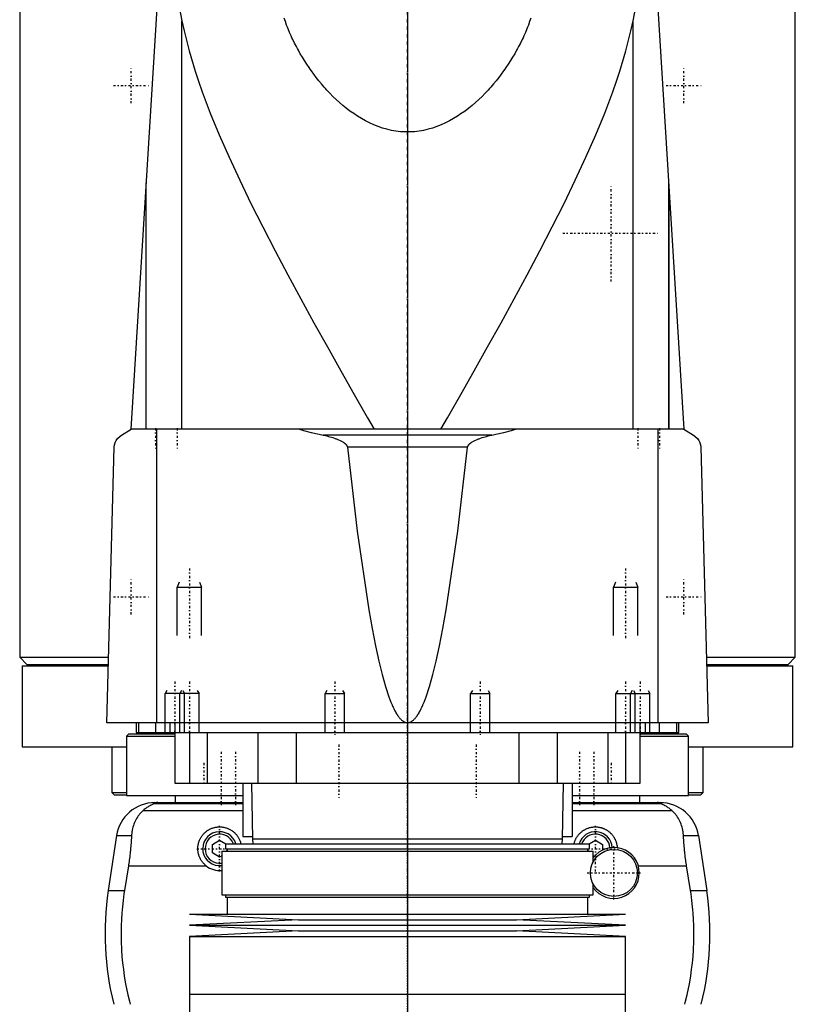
# Model space of a CAD drawing. Extents: x -90 to 90, y -147 to 655.
# Tile 2 of 4: x -80 to 80, y -42 to 162. Entities that reach past the tile are written whole.
import ezdxf

# ---------------------------------------------------------------- set-up
doc = ezdxf.new("R2010")
doc.units = 0
doc.linetypes.add('CENTER', pattern=[1.5, 0.45, -0.5, 0.05, -0.5])
for name, color, linetype in [('AM_0', 7, 'CONTINUOUS'), ('AM_10', 7, 'CONTINUOUS'), ('AM_7', 7, 'CENTER')]:
    doc.layers.add(name, color=color, linetype=linetype)

msp = doc.modelspace()

# ---------------------------------------------------------------- linework, layer by layer
at = {"layer": 'AM_0', "color": 7, "linetype": 'CONTINUOUS'}
for p, q in [((-80, 291.5), (-80, 30)), ((80, 30), (80, 291.5)), ((-57, 77.05), (-47, 240)), ((47, 240), (57, 77.05)), ((-46.53, 77.05), (-46.53, 161.33)), ((46.53, 77.05), (46.53, 161.33)), ((-53.88, 77.05), (-53.88, 127.93)), ((53.88, 77.05), (53.88, 127.93)), ((-54, 125.94), (-54, 77.05)), ((54, 77.05), (54, 125.94)), ((-59, 75.85), (-57, 77.05)), ((57, 77.05), (-57, 77.05)), ((-51.74, 16.5), (-51.74, 77.05)), ((17.41, 75.85), (-17.41, 75.85)), ((51.74, 16.5), (51.74, 77.05)), ((57, 77.05), (59, 75.85)), ((-62, 16.5), (-60.5, 73.35)), ((12.4, 73.35), (-12.4, 73.35)), ((60.5, 73.35), (62, 16.5)), ((-80, 30), (-78.5, 28.5)), ((-80, 30), (-61.61, 30)), ((-78.5, 28.5), (-61.65, 28.5)), ((-75, 28.5), (-75, 28.2)), ((61.61, 30), (80, 30)), ((61.65, 28.5), (78.5, 28.5)), ((75, 28.2), (75, 28.5)), ((78.5, 28.5), (80, 30)), ((-79.5, 28.2), (-79.5, 11.5)), ((-79.5, 28.2), (-61.66, 28.2)), ((61.66, 28.2), (79.5, 28.2)), ((79.5, 11.5), (79.5, 28.2)), ((62, 16.5), (-62, 16.5)), ((-56, 16.5), (-56, 14.5)), ((-55.47, 16.5), (-55.47, 14.5)), ((-52, 16.5), (-52, 14.5)), ((-49, 16.5), (-49, 14.5)), ((-48, 16.5), (-48, 4)), ((48, 4), (48, 16.5)), ((49, 16.5), (49, 14.5)), ((52, 14.5), (52, 16.5)), ((55.47, 16.5), (55.47, 14.5)), ((56, 14.5), (56, 16.5)), ((-56, 14.5), (56, 14.5)), ((-45, 14.5), (-45, 4)), ((-41.36, 14.5), (-41.36, 4)), ((-30.85, 14.5), (-30.85, 4)), ((-23, 14.5), (-23, 4)), ((-13, 14.5), (-13, 14.5)), ((0, 14.5), (0, 4)), ((13, 14.5), (13, 14.5)), ((23, 14.5), (23, 4)), ((30.85, 14.5), (30.85, 4)), ((41.36, 14.5), (41.36, 4)), ((45, 14.5), (45, 4)), ((-57.5, 14.2), (-58, 13.7)), ((-58, 13.7), (-58, 1.5)), ((-58, 13.7), (-48.01, 13.7)), ((-57.5, 14.2), (-48.01, 14.2)), ((48.01, 14.2), (57.5, 14.2)), ((48.01, 13.7), (58, 13.7)), ((58, 13.7), (57.5, 14.2)), ((58, 1.5), (58, 13.7)), ((-79.5, 11.5), (-58.06, 11.5)), ((-61, 11.5), (-61, 2.08)), ((58.06, 11.5), (79.5, 11.5)), ((61, 2.08), (61, 11.5)), ((-61, 2.08), (-60.5, 1.58)), ((-61, 2.08), (-58.04, 2.08)), ((-48, 4), (48, 4)), ((-34, 4), (-34, -7)), ((-32.18, 4), (-32, -7.5)), ((32, -7.5), (32.18, 4)), ((34, 4), (34, -7)), ((58.04, 2.08), (61, 2.08)), ((60.5, 1.58), (61, 2.08)), ((-60.5, 1.58), (-58.02, 1.58)), ((-58, 1.5), (-34.04, 1.5)), ((-52.11, 0), (-34, 0)), ((-47.93, 1.5), (-47.93, 0)), ((34, 0), (52.11, 0)), ((34.04, 1.5), (58, 1.5)), ((47.93, 0), (47.93, 1.5)), ((58.02, 1.58), (60.5, 1.58)), ((-34, -1.69), (-54.6, -1.69)), ((-34, -0.25), (-52.38, -0.25)), ((52.38, -0.25), (34, -0.25)), ((54.6, -1.69), (34, -1.69)), ((-60.02, -6.81), (-61.72, -18.16)), ((-60.02, -6.81), (-56.93, -6.81)), ((-40.25, -8.63), (-38.75, -7.77)), ((-38.75, -7.77), (-37.48, -8.5)), ((-34, -7), (-32.01, -7)), ((-32, -7.5), (-31.9, -8.5)), ((-32, -7.5), (32, -7.5)), ((31.9, -8.5), (32, -7.5)), ((32.01, -7), (34, -7)), ((37.48, -8.5), (38.75, -7.77)), ((38.75, -7.77), (40.25, -8.63)), ((56.93, -6.81), (60.02, -6.81)), ((60.02, -6.81), (61.72, -18.16)), ((-40.25, -10.37), (-40.25, -8.63)), ((-38.33, -10), (-38.33, -19)), ((-38.33, -10), (38.33, -10)), ((-37.53, -8.5), (-37.53, -9.5)), ((-37.53, -8.5), (37.53, -8.5)), ((-37.53, -9.5), (37.53, -9.5)), ((-37.25, -9.5), (-37.25, -10)), ((-37.17, -9.5), (-37.17, -10)), ((37.17, -10), (37.17, -9.5)), ((37.25, -10), (37.25, -9.5)), ((37.53, -9.5), (37.53, -8.5)), ((38.33, -12.16), (38.33, -10)), ((40.25, -8.63), (40.25, -9.79)), ((-38.75, -11.23), (-40.25, -10.37)), ((-38.33, -10.99), (-38.75, -11.23)), ((38.56, -11.12), (38.33, -10.99)), ((-57.58, -13.03), (-58.39, -18.16)), ((-57.58, -13.03), (-41.54, -13.03)), ((47.62, -13.03), (57.58, -13.03)), ((58.39, -18.16), (57.58, -13.03)), ((-61.72, -18.16), (-58.39, -18.16)), ((38.33, -19), (38.33, -16.84)), ((58.39, -18.16), (61.72, -18.16)), ((-38.33, -19), (38.33, -19)), ((-37.53, -19), (-37.53, -19.5)), ((-37.53, -19.5), (37.53, -19.5)), ((-37.17, -19.5), (-37.17, -23)), ((37.17, -23), (37.17, -19.5)), ((37.53, -19.5), (37.53, -19)), ((-45, -23), (-22.5, -24.15)), ((-45, -23), (45, -23)), ((-22.5, -24.15), (-45, -25.3)), ((-22.5, -24.15), (22.5, -24.15)), ((22.5, -24.15), (45, -23)), ((45, -25.3), (22.5, -24.15)), ((-45, -25.3), (-22.5, -26.45)), ((-45, -25.3), (45, -25.3)), ((22.5, -26.45), (45, -25.3)), ((-22.5, -26.45), (-45, -27.6)), ((-45, -27.6), (-45, -39.5)), ((-45, -27.6), (45, -27.6)), ((-22.5, -26.45), (22.5, -26.45)), ((45, -27.6), (22.5, -26.45)), ((45, -39.5), (45, -27.6)), ((-45, -39.5), (45, -39.5)), ((-45, -39.5), (-45, -52.9)), ((-45, -39.5), (0, -39.5)), ((45, -52.9), (45, -39.5))]:
    msp.add_line(p, q, dxfattribs=at)
for points in [[(-50.73, 179.26, 0), (-49.98, 176.55, 0), (-48.54, 170.79, 0), (-47.18, 164.59, 0), (-46.53, 161.33, 0)], [(46.53, 161.33, 0), (47.18, 164.59, 0), (48.54, 170.79, 0), (49.98, 176.55, 0), (50.73, 179.26, 0)], [(-46.53, 161.33, 0), (-46.1, 159.28, 0), (-45.06, 155.13, 0), (-43.81, 150.97, 0), (-43.1, 148.86, 0), (-42.35, 146.7, 0), (-40.68, 142.31, 0), (-38.82, 137.79, 0), (-36.8, 133.17, 0), (-34.62, 128.45, 0), (-32.3, 123.66, 0), (-31.1, 121.24, 0), (-29.87, 118.8, 0), (-27.33, 113.89, 0), (-24.71, 108.95, 0), (-22.03, 103.98, 0), (-19.29, 99.01, 0), (-16.52, 94.06, 0), (-15.13, 91.59, 0), (-13.74, 89.13, 0), (-10.97, 84.25, 0), (-8.23, 79.43, 0), (-6.87, 77.05, 0)], [(25.46, 161.9, 0), (25.2, 161.17, 0), (24.93, 160.43, 0), (24.78, 160.06, 0), (24.64, 159.69, 0), (24.33, 158.96, 0), (24, 158.22, 0), (23.83, 157.85, 0), (23.66, 157.48, 0), (23.29, 156.75, 0), (22.92, 156.01, 0), (22.72, 155.65, 0), (22.52, 155.28, 0), (22.11, 154.56, 0), (21.68, 153.83, 0), (21.24, 153.12, 0), (20.78, 152.41, 0), (20.31, 151.7, 0), (20.07, 151.35, 0), (19.82, 151.01, 0), (19.32, 150.32, 0), (18.81, 149.64, 0), (18.28, 148.97, 0), (17.74, 148.32, 0), (17.19, 147.67, 0), (16.9, 147.35, 0), (16.61, 147.03, 0), (16.01, 146.39, 0), (15.38, 145.75, 0), (14.72, 145.12, 0), (14.05, 144.5, 0), (13.34, 143.89, 0), (12.98, 143.59, 0), (12.62, 143.3, 0), (11.87, 142.72, 0), (11.1, 142.18, 0), (10.31, 141.65, 0), (9.5, 141.16, 0), (8.67, 140.69, 0), (8.25, 140.47, 0), (7.82, 140.26, 0), (6.96, 139.87, 0), (6.07, 139.52, 0), (5.18, 139.21, 0), (4.26, 138.95, 0), (3.33, 138.73, 0), (2.87, 138.65, 0), (2.39, 138.57, 0), (1.44, 138.46, 0), (0.48, 138.4, 0), (0, 138.4, 0), (-0.48, 138.4, 0), (-1.44, 138.46, 0), (-2.39, 138.57, 0), (-2.87, 138.65, 0), (-3.33, 138.73, 0), (-4.26, 138.95, 0), (-5.18, 139.21, 0), (-6.07, 139.52, 0), (-6.96, 139.87, 0), (-7.82, 140.26, 0), (-8.25, 140.47, 0), (-8.67, 140.69, 0), (-9.5, 141.16, 0), (-10.31, 141.65, 0), (-11.1, 142.18, 0), (-11.87, 142.72, 0), (-12.62, 143.3, 0), (-12.98, 143.59, 0), (-13.34, 143.89, 0), (-14.05, 144.5, 0), (-14.72, 145.12, 0), (-15.38, 145.75, 0), (-16.01, 146.39, 0), (-16.61, 147.03, 0), (-16.9, 147.35, 0), (-17.19, 147.67, 0), (-17.74, 148.32, 0), (-18.28, 148.97, 0), (-18.81, 149.64, 0), (-19.32, 150.32, 0), (-19.82, 151.01, 0), (-20.07, 151.35, 0), (-20.31, 151.7, 0), (-20.78, 152.41, 0), (-21.24, 153.12, 0), (-21.68, 153.83, 0), (-22.11, 154.56, 0), (-22.52, 155.28, 0), (-22.72, 155.65, 0), (-22.92, 156.01, 0), (-23.29, 156.75, 0), (-23.66, 157.48, 0), (-23.83, 157.85, 0), (-24, 158.22, 0), (-24.33, 158.96, 0), (-24.64, 159.69, 0), (-24.78, 160.06, 0), (-24.93, 160.43, 0), (-25.2, 161.17, 0), (-25.46, 161.9, 0)], [(6.87, 77.05, 0), (8.23, 79.43, 0), (10.97, 84.25, 0), (13.74, 89.13, 0), (15.13, 91.59, 0), (16.52, 94.06, 0), (19.29, 99.01, 0), (22.03, 103.98, 0), (24.71, 108.95, 0), (27.33, 113.89, 0), (29.87, 118.8, 0), (31.1, 121.24, 0), (32.3, 123.66, 0), (34.62, 128.45, 0), (36.8, 133.17, 0), (38.82, 137.79, 0), (40.68, 142.31, 0), (42.35, 146.7, 0), (43.1, 148.86, 0), (43.81, 150.97, 0), (45.06, 155.13, 0), (46.1, 159.28, 0), (46.53, 161.33, 0)], [(-60.5, 73.35, 0), (-60.5, 73.35, 0), (-60.5, 73.36, 0), (-60.5, 73.37, 0), (-60.5, 73.37, 0), (-60.5, 73.37, 0), (-60.5, 73.38, 0), (-60.5, 73.38, 0), (-60.5, 73.39, 0), (-60.5, 73.39, 0), (-60.5, 73.4, 0), (-60.5, 73.4, 0), (-60.5, 73.4, 0), (-60.5, 73.41, 0), (-60.5, 73.41, 0), (-60.5, 73.43, 0), (-60.5, 73.44, 0), (-60.49, 73.45, 0), (-60.49, 73.48, 0), (-60.49, 73.5, 0), (-60.49, 73.52, 0), (-60.49, 73.54, 0), (-60.49, 73.56, 0), (-60.49, 73.57, 0), (-60.48, 73.57, 0), (-60.48, 73.59, 0), (-60.48, 73.61, 0), (-60.47, 73.65, 0), (-60.47, 73.69, 0), (-60.46, 73.73, 0), (-60.45, 73.79, 0), (-60.44, 73.85, 0), (-60.4, 74.02, 0), (-60.33, 74.26, 0), (-60.29, 74.36, 0), (-60.25, 74.45, 0), (-60.18, 74.6, 0), (-60.11, 74.74, 0), (-59.83, 75.14, 0), (-59.29, 75.66, 0), (-59, 75.85, 0)], [(-22.25, 77.05, 0), (-21.46, 76.83, 0), (-19.85, 76.41, 0), (-18.23, 76.03, 0), (-17.41, 75.85, 0)], [(-17.41, 75.85, 0), (-17.25, 75.82, 0), (-16.93, 75.75, 0), (-16.61, 75.67, 0), (-16.46, 75.63, 0), (-16.3, 75.59, 0), (-15.99, 75.51, 0), (-15.68, 75.41, 0), (-15.38, 75.32, 0), (-15.08, 75.22, 0), (-14.78, 75.11, 0), (-14.64, 75.06, 0), (-14.49, 75, 0), (-14.21, 74.88, 0), (-13.92, 74.75, 0), (-13.62, 74.59, 0), (-13.33, 74.43, 0), (-13.17, 74.32, 0), (-13.13, 74.29, 0), (-13.08, 74.26, 0), (-13.06, 74.24, 0), (-13.04, 74.22, 0), (-12.99, 74.19, 0), (-12.95, 74.16, 0), (-12.93, 74.14, 0), (-12.91, 74.12, 0), (-12.87, 74.09, 0), (-12.83, 74.05, 0), (-12.81, 74.04, 0), (-12.79, 74.02, 0), (-12.75, 73.98, 0), (-12.72, 73.94, 0), (-12.68, 73.9, 0), (-12.65, 73.86, 0), (-12.61, 73.82, 0), (-12.6, 73.8, 0), (-12.58, 73.78, 0), (-12.55, 73.73, 0), (-12.52, 73.68, 0), (-12.49, 73.63, 0), (-12.47, 73.58, 0), (-12.45, 73.53, 0), (-12.44, 73.51, 0), (-12.43, 73.48, 0), (-12.41, 73.43, 0), (-12.41, 73.4, 0), (-12.41, 73.39, 0), (-12.4, 73.38, 0), (-12.4, 73.38, 0), (-12.4, 73.37, 0), (-12.4, 73.36, 0), (-12.4, 73.35, 0), (-12.4, 73.35, 0)], [(12.4, 73.35, 0), (12.4, 73.35, 0), (12.4, 73.36, 0), (12.4, 73.37, 0), (12.4, 73.38, 0), (12.4, 73.38, 0), (12.41, 73.39, 0), (12.41, 73.4, 0), (12.41, 73.43, 0), (12.43, 73.48, 0), (12.44, 73.51, 0), (12.45, 73.53, 0), (12.47, 73.58, 0), (12.49, 73.63, 0), (12.52, 73.68, 0), (12.55, 73.73, 0), (12.58, 73.78, 0), (12.6, 73.8, 0), (12.61, 73.82, 0), (12.65, 73.86, 0), (12.68, 73.9, 0), (12.72, 73.94, 0), (12.75, 73.98, 0), (12.79, 74.02, 0), (12.81, 74.04, 0), (12.83, 74.05, 0), (12.87, 74.09, 0), (12.91, 74.12, 0), (12.93, 74.14, 0), (12.95, 74.16, 0), (12.99, 74.19, 0), (13.04, 74.22, 0), (13.06, 74.24, 0), (13.08, 74.26, 0), (13.13, 74.29, 0), (13.17, 74.32, 0), (13.33, 74.43, 0), (13.62, 74.59, 0), (13.92, 74.75, 0), (14.21, 74.88, 0), (14.49, 75, 0), (14.64, 75.06, 0), (14.78, 75.11, 0), (15.08, 75.22, 0), (15.38, 75.32, 0), (15.68, 75.41, 0), (15.99, 75.51, 0), (16.3, 75.59, 0), (16.46, 75.63, 0), (16.61, 75.67, 0), (16.93, 75.75, 0), (17.25, 75.82, 0), (17.41, 75.85, 0)], [(17.41, 75.85, 0), (18.23, 76.03, 0), (19.85, 76.41, 0), (21.46, 76.83, 0), (22.25, 77.05, 0)], [(59, 75.85, 0), (59.29, 75.66, 0), (59.83, 75.14, 0), (60.11, 74.74, 0), (60.18, 74.6, 0), (60.25, 74.45, 0), (60.29, 74.36, 0), (60.33, 74.26, 0), (60.4, 74.02, 0), (60.44, 73.85, 0), (60.45, 73.79, 0), (60.46, 73.73, 0), (60.47, 73.69, 0), (60.47, 73.65, 0), (60.48, 73.61, 0), (60.48, 73.59, 0), (60.48, 73.57, 0), (60.49, 73.57, 0), (60.49, 73.56, 0), (60.49, 73.54, 0), (60.49, 73.52, 0), (60.49, 73.5, 0), (60.49, 73.48, 0), (60.49, 73.45, 0), (60.5, 73.44, 0), (60.5, 73.43, 0), (60.5, 73.41, 0), (60.5, 73.41, 0), (60.5, 73.4, 0), (60.5, 73.4, 0), (60.5, 73.4, 0), (60.5, 73.39, 0), (60.5, 73.39, 0), (60.5, 73.38, 0), (60.5, 73.38, 0), (60.5, 73.37, 0), (60.5, 73.37, 0), (60.5, 73.37, 0), (60.5, 73.36, 0), (60.5, 73.35, 0), (60.5, 73.35, 0)], [(-12.4, 73.35, 0), (-10.36, 56.04, 0), (-7.97, 39.77, 0), (-7.28, 35.91, 0), (-6.59, 32.39, 0), (-6.24, 30.76, 0), (-5.9, 29.22, 0), (-5.21, 26.41, 0), (-4.52, 23.94, 0), (-3.82, 21.83, 0), (-3.42, 20.76, 0), (-3.3, 20.48, 0), (-3.19, 20.2, 0), (-3.13, 20.07, 0), (-3.07, 19.94, 0), (-2.95, 19.68, 0), (-2.84, 19.44, 0), (-2.72, 19.2, 0), (-2.61, 18.98, 0), (-2.49, 18.76, 0), (-2.43, 18.66, 0), (-2.38, 18.56, 0), (-2.26, 18.36, 0), (-2.14, 18.18, 0), (-2.09, 18.09, 0), (-2.03, 18, 0), (-1.91, 17.83, 0), (-1.8, 17.68, 0), (-1.74, 17.6, 0), (-1.68, 17.53, 0), (-1.56, 17.39, 0), (-1.45, 17.27, 0), (-1.33, 17.15, 0), (-1.22, 17.04, 0), (-1.1, 16.94, 0), (-1.04, 16.9, 0), (-0.99, 16.85, 0), (-0.87, 16.78, 0), (-0.75, 16.71, 0), (-0.64, 16.65, 0), (-0.57, 16.62, 0), (-0.55, 16.61, 0), (-0.53, 16.6, 0), (-0.52, 16.6, 0), (-0.51, 16.6, 0), (-0.49, 16.59, 0), (-0.47, 16.58, 0), (-0.45, 16.58, 0), (-0.43, 16.57, 0), (-0.42, 16.56, 0), (-0.41, 16.56, 0), (-0.4, 16.56, 0), (-0.38, 16.55, 0), (-0.36, 16.55, 0), (-0.35, 16.54, 0), (-0.34, 16.54, 0), (-0.32, 16.54, 0), (-0.3, 16.53, 0), (-0.29, 16.53, 0), (-0.28, 16.53, 0), (-0.26, 16.52, 0), (-0.24, 16.52, 0), (-0.22, 16.52, 0), (-0.2, 16.51, 0), (-0.18, 16.51, 0), (-0.17, 16.51, 0), (-0.16, 16.51, 0), (-0.14, 16.51, 0), (-0.13, 16.51, 0), (-0.11, 16.5, 0), (-0.09, 16.5, 0), (-0.07, 16.5, 0), (-0.06, 16.5, 0), (-0.05, 16.5, 0), (-0.03, 16.5, 0), (-0.01, 16.5, 0), (0, 16.5, 0)], [(0, 16.5, 0), (0.01, 16.5, 0), (0.03, 16.5, 0), (0.05, 16.5, 0), (0.06, 16.5, 0), (0.07, 16.5, 0), (0.09, 16.5, 0), (0.11, 16.5, 0), (0.13, 16.51, 0), (0.14, 16.51, 0), (0.16, 16.51, 0), (0.17, 16.51, 0), (0.18, 16.51, 0), (0.2, 16.51, 0), (0.22, 16.52, 0), (0.24, 16.52, 0), (0.26, 16.52, 0), (0.28, 16.53, 0), (0.29, 16.53, 0), (0.3, 16.53, 0), (0.32, 16.54, 0), (0.34, 16.54, 0), (0.35, 16.54, 0), (0.36, 16.55, 0), (0.38, 16.55, 0), (0.4, 16.56, 0), (0.41, 16.56, 0), (0.42, 16.56, 0), (0.43, 16.57, 0), (0.45, 16.58, 0), (0.47, 16.58, 0), (0.49, 16.59, 0), (0.51, 16.6, 0), (0.52, 16.6, 0), (0.53, 16.6, 0), (0.55, 16.61, 0), (0.57, 16.62, 0), (0.59, 16.63, 0), (0.61, 16.63, 0), (0.63, 16.64, 0), (0.64, 16.65, 0), (0.65, 16.65, 0), (0.67, 16.66, 0), (0.69, 16.67, 0), (0.75, 16.71, 0), (0.87, 16.78, 0), (0.99, 16.85, 0), (1.04, 16.9, 0), (1.1, 16.94, 0), (1.22, 17.04, 0), (1.33, 17.15, 0), (1.45, 17.27, 0), (1.56, 17.39, 0), (1.68, 17.53, 0), (1.74, 17.6, 0), (1.8, 17.68, 0), (1.91, 17.83, 0), (2.03, 18, 0), (2.09, 18.09, 0), (2.14, 18.18, 0), (2.26, 18.36, 0), (2.38, 18.56, 0), (2.43, 18.66, 0), (2.49, 18.76, 0), (2.61, 18.98, 0), (2.72, 19.2, 0), (2.84, 19.44, 0), (2.95, 19.68, 0), (3.07, 19.94, 0), (3.13, 20.07, 0), (3.19, 20.2, 0), (3.3, 20.48, 0), (3.42, 20.76, 0), (3.82, 21.83, 0), (4.52, 23.94, 0), (5.21, 26.41, 0), (5.9, 29.22, 0), (6.24, 30.76, 0), (6.59, 32.39, 0), (7.28, 35.91, 0), (7.97, 39.77, 0), (10.36, 56.04, 0), (12.4, 73.35, 0)], [(-51.49, 0, 0), (-51.5, 0, 0), (-51.51, 0, 0), (-51.52, 0, 0), (-51.52, 0, 0), (-51.53, 0, 0), (-51.53, 0, 0), (-51.54, 0, 0), (-51.55, 0, 0), (-51.56, 0, 0), (-51.57, 0, 0), (-51.57, 0, 0), (-51.58, 0, 0), (-51.59, 0, 0), (-51.6, 0, 0), (-51.6, 0, 0), (-51.61, 0, 0), (-51.62, 0, 0), (-51.63, 0, 0), (-51.63, 0, 0), (-51.64, 0, 0), (-51.65, 0, 0), (-51.65, 0, 0), (-51.66, 0, 0), (-51.67, 0, 0), (-51.67, 0, 0), (-51.68, 0, 0), (-51.68, 0, 0), (-51.69, 0, 0), (-51.7, 0, 0), (-51.7, 0, 0), (-51.71, 0, 0), (-51.72, 0, 0), (-51.72, 0, 0), (-51.73, 0, 0), (-51.73, 0, 0), (-51.74, 0, 0), (-51.75, 0, 0), (-51.76, 0, 0), (-51.76, -0.01, 0), (-51.77, -0.01, 0), (-51.77, -0.01, 0), (-51.78, -0.01, 0), (-51.78, -0.01, 0), (-51.79, -0.01, 0), (-51.8, -0.01, 0), (-51.8, -0.01, 0), (-51.81, -0.01, 0), (-51.81, -0.01, 0), (-51.82, -0.01, 0), (-51.82, -0.01, 0), (-51.84, -0.01, 0), (-51.87, -0.01, 0), (-51.89, -0.01, 0), (-51.91, -0.01, 0), (-51.93, -0.01, 0), (-51.96, -0.02, 0), (-51.99, -0.02, 0), (-52.01, -0.02, 0), (-52.04, -0.02, 0), (-52.05, -0.03, 0), (-52.06, -0.03, 0), (-52.08, -0.03, 0), (-52.1, -0.03, 0), (-52.1, -0.03, 0), (-52.11, -0.03, 0), (-52.13, -0.04, 0), (-52.15, -0.04, 0), (-52.15, -0.04, 0), (-52.16, -0.04, 0), (-52.17, -0.04, 0), (-52.19, -0.04, 0), (-52.23, -0.05, 0), (-52.3, -0.07, 0), (-52.35, -0.08, 0), (-52.39, -0.1, 0), (-52.41, -0.11, 0), (-52.42, -0.12, 0), (-52.43, -0.13, 0), (-52.45, -0.14, 0), (-52.45, -0.16, 0), (-52.45, -0.17, 0), (-52.45, -0.19, 0), (-52.44, -0.2, 0), (-52.44, -0.21, 0), (-52.43, -0.22, 0), (-52.41, -0.23, 0), (-52.39, -0.25, 0), (-52.38, -0.25, 0)], [(52.38, -0.25, 0), (52.39, -0.25, 0), (52.41, -0.23, 0), (52.43, -0.22, 0), (52.44, -0.21, 0), (52.44, -0.2, 0), (52.45, -0.19, 0), (52.45, -0.17, 0), (52.45, -0.16, 0), (52.45, -0.14, 0), (52.43, -0.13, 0), (52.42, -0.12, 0), (52.41, -0.11, 0), (52.39, -0.1, 0), (52.35, -0.08, 0), (52.3, -0.07, 0), (52.23, -0.05, 0), (52.19, -0.04, 0), (52.17, -0.04, 0), (52.16, -0.04, 0), (52.15, -0.04, 0), (52.15, -0.04, 0), (52.13, -0.04, 0), (52.11, -0.03, 0), (52.1, -0.03, 0), (52.1, -0.03, 0), (52.08, -0.03, 0), (52.06, -0.03, 0), (52.05, -0.03, 0), (52.04, -0.02, 0), (52.01, -0.02, 0), (51.99, -0.02, 0), (51.96, -0.02, 0), (51.93, -0.01, 0), (51.91, -0.01, 0), (51.89, -0.01, 0), (51.87, -0.01, 0), (51.84, -0.01, 0), (51.82, -0.01, 0), (51.82, -0.01, 0), (51.81, -0.01, 0), (51.81, -0.01, 0), (51.8, -0.01, 0), (51.8, -0.01, 0), (51.79, -0.01, 0), (51.78, -0.01, 0), (51.78, -0.01, 0), (51.77, -0.01, 0), (51.77, -0.01, 0), (51.76, -0.01, 0), (51.76, 0, 0), (51.75, 0, 0), (51.74, 0, 0), (51.73, 0, 0), (51.73, 0, 0), (51.72, 0, 0), (51.72, 0, 0), (51.71, 0, 0), (51.7, 0, 0), (51.7, 0, 0), (51.69, 0, 0), (51.68, 0, 0), (51.68, 0, 0), (51.67, 0, 0), (51.67, 0, 0), (51.66, 0, 0), (51.65, 0, 0), (51.65, 0, 0), (51.64, 0, 0), (51.63, 0, 0), (51.63, 0, 0), (51.62, 0, 0), (51.61, 0, 0), (51.6, 0, 0), (51.6, 0, 0), (51.59, 0, 0), (51.58, 0, 0), (51.57, 0, 0), (51.57, 0, 0), (51.56, 0, 0), (51.55, 0, 0), (51.54, 0, 0), (51.53, 0, 0), (51.53, 0, 0), (51.52, 0, 0), (51.52, 0, 0), (51.51, 0, 0), (51.5, 0, 0), (51.49, 0, 0)], [(-54.6, -1.69, 0), (-54.72, -1.8, 0), (-54.94, -2.02, 0), (-55.16, -2.25, 0), (-55.26, -2.37, 0), (-55.36, -2.49, 0), (-55.55, -2.74, 0), (-55.73, -3, 0), (-55.9, -3.27, 0), (-56.06, -3.55, 0), (-56.2, -3.83, 0), (-56.27, -3.98, 0), (-56.33, -4.12, 0), (-56.45, -4.42, 0), (-56.55, -4.72, 0), (-56.65, -5.03, 0), (-56.73, -5.34, 0), (-56.8, -5.66, 0), (-56.82, -5.83, 0), (-56.85, -5.99, 0), (-56.89, -6.32, 0), (-56.92, -6.65, 0), (-56.93, -6.81, 0)], [(-52.38, -0.25, 0), (-52.38, -0.25, 0), (-52.38, -0.26, 0), (-52.38, -0.26, 0), (-52.38, -0.26, 0), (-52.38, -0.26, 0), (-52.38, -0.26, 0), (-52.38, -0.27, 0), (-52.38, -0.27, 0), (-52.38, -0.27, 0), (-52.39, -0.27, 0), (-52.39, -0.28, 0), (-52.39, -0.28, 0), (-52.4, -0.28, 0), (-52.41, -0.28, 0), (-52.41, -0.29, 0), (-52.42, -0.29, 0), (-52.43, -0.3, 0), (-52.43, -0.3, 0), (-52.44, -0.3, 0), (-52.45, -0.31, 0), (-52.46, -0.31, 0), (-52.46, -0.31, 0), (-52.47, -0.32, 0), (-52.48, -0.32, 0), (-52.49, -0.33, 0), (-52.5, -0.33, 0), (-52.5, -0.33, 0), (-52.51, -0.34, 0), (-52.53, -0.34, 0), (-52.54, -0.35, 0), (-52.55, -0.35, 0), (-52.57, -0.36, 0), (-52.57, -0.36, 0), (-52.58, -0.37, 0), (-52.6, -0.37, 0), (-52.61, -0.38, 0), (-52.66, -0.4, 0), (-52.76, -0.45, 0), (-52.88, -0.51, 0), (-53, -0.57, 0), (-53.06, -0.6, 0), (-53.13, -0.64, 0), (-53.27, -0.72, 0), (-53.43, -0.81, 0), (-53.59, -0.91, 0), (-53.76, -1.02, 0), (-53.94, -1.15, 0), (-54.03, -1.21, 0), (-54.12, -1.29, 0), (-54.31, -1.44, 0), (-54.5, -1.6, 0), (-54.6, -1.69, 0)], [(54.6, -1.69, 0), (54.51, -1.61, 0), (54.32, -1.45, 0), (54.14, -1.31, 0), (54.06, -1.24, 0), (53.97, -1.17, 0), (53.8, -1.05, 0), (53.63, -0.94, 0), (53.48, -0.84, 0), (53.33, -0.75, 0), (53.18, -0.67, 0), (53.12, -0.63, 0), (53.05, -0.59, 0), (52.93, -0.53, 0), (52.81, -0.48, 0), (52.7, -0.42, 0), (52.64, -0.4, 0), (52.63, -0.39, 0), (52.61, -0.38, 0), (52.6, -0.38, 0), (52.6, -0.37, 0), (52.58, -0.37, 0), (52.57, -0.36, 0), (52.55, -0.35, 0), (52.54, -0.35, 0), (52.52, -0.34, 0), (52.52, -0.34, 0), (52.51, -0.33, 0), (52.5, -0.33, 0), (52.48, -0.32, 0), (52.48, -0.32, 0), (52.47, -0.32, 0), (52.46, -0.31, 0), (52.45, -0.31, 0), (52.44, -0.3, 0), (52.44, -0.3, 0), (52.43, -0.3, 0), (52.42, -0.29, 0), (52.41, -0.29, 0), (52.4, -0.28, 0), (52.4, -0.28, 0), (52.39, -0.28, 0), (52.39, -0.28, 0), (52.39, -0.27, 0), (52.38, -0.27, 0), (52.38, -0.27, 0), (52.38, -0.26, 0), (52.38, -0.26, 0), (52.38, -0.26, 0), (52.38, -0.26, 0), (52.38, -0.26, 0), (52.38, -0.25, 0), (52.38, -0.25, 0)], [(56.93, -6.81, 0), (56.92, -6.65, 0), (56.89, -6.32, 0), (56.85, -5.99, 0), (56.82, -5.83, 0), (56.8, -5.66, 0), (56.73, -5.34, 0), (56.65, -5.03, 0), (56.55, -4.72, 0), (56.45, -4.42, 0), (56.33, -4.12, 0), (56.27, -3.97, 0), (56.2, -3.83, 0), (56.06, -3.55, 0), (55.9, -3.27, 0), (55.73, -3, 0), (55.55, -2.74, 0), (55.36, -2.49, 0), (55.26, -2.37, 0), (55.16, -2.25, 0), (54.94, -2.02, 0), (54.72, -1.8, 0), (54.6, -1.69, 0)], [(-41.54, -13.03, 0), (-41.6, -12.98, 0), (-41.72, -12.88, 0), (-41.84, -12.77, 0), (-41.9, -12.72, 0), (-41.95, -12.66, 0), (-42.06, -12.55, 0), (-42.16, -12.43, 0), (-42.27, -12.31, 0), (-42.36, -12.18, 0), (-42.46, -12.05, 0), (-42.5, -11.98, 0), (-42.55, -11.91, 0), (-42.63, -11.77, 0), (-42.71, -11.63, 0), (-42.79, -11.49, 0), (-42.86, -11.34, 0), (-42.92, -11.19, 0), (-42.95, -11.11, 0), (-42.98, -11.03, 0), (-43.03, -10.88, 0), (-43.08, -10.72, 0), (-43.1, -10.64, 0), (-43.12, -10.56, 0), (-43.16, -10.41, 0), (-43.19, -10.25, 0), (-43.2, -10.17, 0), (-43.21, -10.09, 0), (-43.23, -9.93, 0), (-43.24, -9.77, 0), (-43.25, -9.62, 0), (-43.25, -9.47, 0), (-43.25, -9.31, 0), (-43.24, -9.23, 0), (-43.24, -9.16, 0), (-43.22, -9, 0), (-43.2, -8.84, 0), (-43.18, -8.69, 0), (-43.14, -8.53, 0), (-43.11, -8.38, 0), (-43.09, -8.3, 0), (-43.06, -8.22, 0), (-43.02, -8.07, 0), (-42.96, -7.92, 0), (-42.9, -7.77, 0), (-42.84, -7.62, 0), (-42.77, -7.48, 0), (-42.73, -7.41, 0), (-42.7, -7.34, 0), (-42.62, -7.2, 0), (-42.53, -7.07, 0), (-42.45, -6.93, 0), (-42.35, -6.81, 0), (-42.26, -6.68, 0), (-42.21, -6.62, 0), (-42.16, -6.56, 0), (-42.06, -6.45, 0), (-41.95, -6.34, 0), (-41.85, -6.23, 0), (-41.73, -6.13, 0), (-41.61, -6.03, 0), (-41.55, -5.98, 0), (-41.49, -5.93, 0), (-41.37, -5.84, 0), (-41.24, -5.75, 0), (-41.17, -5.7, 0), (-41.1, -5.66, 0), (-40.96, -5.58, 0), (-40.82, -5.5, 0), (-40.75, -5.47, 0), (-40.67, -5.43, 0), (-40.53, -5.37, 0), (-40.38, -5.3, 0), (-40.22, -5.25, 0), (-40.07, -5.2, 0), (-39.91, -5.15, 0), (-39.83, -5.13, 0), (-39.75, -5.11, 0), (-39.6, -5.08, 0), (-39.44, -5.05, 0), (-39.28, -5.03, 0), (-39.12, -5.02, 0), (-38.96, -5, 0), (-38.88, -5, 0), (-38.8, -5, 0), (-38.65, -5, 0), (-38.49, -5.01, 0), (-38.33, -5.02, 0), (-38.18, -5.04, 0), (-38.02, -5.06, 0), (-37.94, -5.07, 0), (-37.86, -5.09, 0), (-37.7, -5.12, 0), (-37.54, -5.17, 0), (-37.39, -5.21, 0), (-37.23, -5.26, 0), (-37.08, -5.32, 0), (-37, -5.35, 0), (-36.93, -5.38, 0), (-36.78, -5.45, 0), (-36.64, -5.53, 0), (-36.5, -5.6, 0), (-36.36, -5.69, 0), (-36.23, -5.77, 0), (-36.16, -5.82, 0), (-36.1, -5.87, 0), (-35.97, -5.96, 0), (-35.85, -6.06, 0), (-35.79, -6.11, 0), (-35.73, -6.16, 0), (-35.62, -6.26, 0), (-35.52, -6.37, 0), (-35.46, -6.43, 0), (-35.41, -6.48, 0), (-35.31, -6.6, 0), (-35.21, -6.72, 0), (-35.12, -6.84, 0), (-35.03, -6.97, 0), (-34.94, -7.1, 0), (-34.9, -7.17, 0), (-34.86, -7.24, 0), (-34.78, -7.38, 0), (-34.71, -7.52, 0), (-34.64, -7.67, 0), (-34.58, -7.81, 0), (-34.52, -7.96, 0), (-34.49, -8.04, 0), (-34.47, -8.12, 0), (-34.42, -8.27, 0), (-34.38, -8.42, 0), (-34.36, -8.5, 0)], [(34.36, -8.5, 0), (34.38, -8.44, 0), (34.41, -8.33, 0), (34.44, -8.21, 0), (34.46, -8.15, 0), (34.48, -8.09, 0), (34.51, -7.98, 0), (34.56, -7.87, 0), (34.6, -7.76, 0), (34.65, -7.64, 0), (34.7, -7.54, 0), (34.73, -7.48, 0), (34.76, -7.43, 0), (34.81, -7.32, 0), (34.87, -7.22, 0), (34.93, -7.12, 0), (35, -7.02, 0), (35.07, -6.92, 0), (35.1, -6.87, 0), (35.13, -6.82, 0), (35.21, -6.73, 0), (35.28, -6.64, 0), (35.32, -6.59, 0), (35.35, -6.55, 0), (35.43, -6.46, 0), (35.51, -6.38, 0), (35.55, -6.34, 0), (35.59, -6.3, 0), (35.67, -6.22, 0), (35.76, -6.14, 0), (35.85, -6.06, 0), (35.94, -5.99, 0), (36.03, -5.92, 0), (36.08, -5.88, 0), (36.12, -5.85, 0), (36.22, -5.78, 0), (36.32, -5.71, 0), (36.43, -5.65, 0), (36.53, -5.59, 0), (36.64, -5.53, 0), (36.69, -5.5, 0), (36.75, -5.47, 0), (36.86, -5.42, 0), (36.97, -5.37, 0), (37.08, -5.32, 0), (37.19, -5.28, 0), (37.31, -5.24, 0), (37.37, -5.22, 0), (37.43, -5.2, 0), (37.54, -5.16, 0), (37.66, -5.13, 0), (37.78, -5.11, 0), (37.9, -5.08, 0), (38.02, -5.06, 0), (38.08, -5.05, 0), (38.14, -5.04, 0), (38.26, -5.03, 0), (38.38, -5.02, 0), (38.5, -5.01, 0), (38.62, -5, 0), (38.74, -5, 0), (38.79, -5, 0), (38.85, -5, 0), (38.97, -5.01, 0), (39.09, -5.01, 0), (39.15, -5.02, 0), (39.21, -5.02, 0), (39.33, -5.04, 0), (39.45, -5.05, 0), (39.51, -5.06, 0), (39.57, -5.08, 0), (39.69, -5.1, 0), (39.81, -5.13, 0), (39.93, -5.16, 0), (40.04, -5.19, 0), (40.16, -5.23, 0), (40.22, -5.25, 0), (40.28, -5.27, 0), (40.39, -5.31, 0), (40.51, -5.36, 0), (40.62, -5.41, 0), (40.73, -5.46, 0), (40.84, -5.51, 0), (40.89, -5.54, 0), (40.94, -5.57, 0), (41.05, -5.63, 0), (41.15, -5.69, 0), (41.25, -5.76, 0), (41.35, -5.83, 0), (41.45, -5.9, 0), (41.49, -5.93, 0), (41.54, -5.97, 0), (41.63, -6.04, 0), (41.72, -6.12, 0), (41.81, -6.2, 0), (41.89, -6.28, 0), (41.97, -6.36, 0), (42.01, -6.4, 0), (42.05, -6.44, 0), (42.13, -6.53, 0), (42.2, -6.61, 0), (42.28, -6.7, 0), (42.35, -6.8, 0), (42.42, -6.89, 0), (42.45, -6.94, 0), (42.49, -6.99, 0), (42.55, -7.09, 0), (42.61, -7.19, 0), (42.64, -7.24, 0), (42.67, -7.3, 0), (42.73, -7.4, 0), (42.79, -7.51, 0), (42.81, -7.56, 0), (42.84, -7.62, 0), (42.89, -7.73, 0), (42.93, -7.84, 0), (42.98, -7.95, 0), (43.02, -8.07, 0), (43.05, -8.18, 0), (43.07, -8.24, 0), (43.09, -8.3, 0), (43.12, -8.41, 0), (43.14, -8.53, 0), (43.17, -8.65, 0), (43.19, -8.77, 0), (43.21, -8.88, 0), (43.22, -8.94, 0), (43.22, -9, 0), (43.23, -9.12, 0), (43.24, -9.24, 0), (43.25, -9.29, 0)], [(-56.93, -6.81, 0), (-56.94, -6.99, 0), (-56.96, -7.33, 0), (-56.98, -7.68, 0), (-56.99, -7.85, 0), (-57, -8.03, 0), (-57.03, -8.37, 0), (-57.06, -8.72, 0), (-57.09, -9.07, 0), (-57.12, -9.42, 0), (-57.15, -9.77, 0), (-57.17, -9.94, 0), (-57.19, -10.12, 0), (-57.23, -10.46, 0), (-57.27, -10.81, 0), (-57.31, -11.15, 0), (-57.36, -11.5, 0), (-57.4, -11.84, 0), (-57.43, -12.01, 0), (-57.45, -12.18, 0), (-57.5, -12.52, 0), (-57.55, -12.86, 0), (-57.58, -13.03, 0)], [(57.58, -13.03, 0), (57.55, -12.86, 0), (57.5, -12.52, 0), (57.45, -12.18, 0), (57.43, -12.01, 0), (57.4, -11.84, 0), (57.36, -11.5, 0), (57.31, -11.15, 0), (57.27, -10.81, 0), (57.23, -10.46, 0), (57.19, -10.12, 0), (57.17, -9.94, 0), (57.15, -9.77, 0), (57.12, -9.42, 0), (57.09, -9.07, 0), (57.06, -8.72, 0), (57.03, -8.37, 0), (57, -8.03, 0), (56.99, -7.85, 0), (56.98, -7.68, 0), (56.96, -7.33, 0), (56.94, -6.99, 0), (56.93, -6.81, 0)], [(-58.39, -18.16, 0), (-58.5, -18.82, 0), (-58.67, -20.16, 0), (-58.82, -21.48, 0), (-58.88, -22.14, 0), (-58.94, -22.8, 0), (-59.02, -24.1, 0), (-59.07, -25.38, 0), (-59.09, -26.64, 0), (-59.09, -27.88, 0), (-59.06, -29.15, 0), (-59.03, -29.79, 0), (-58.99, -30.44, 0), (-58.9, -31.75, 0), (-58.78, -33.07, 0), (-58.62, -34.4, 0), (-58.43, -35.73, 0), (-58.21, -37.05, 0), (-58.09, -37.72, 0), (-57.96, -38.38, 0), (-57.68, -39.69, 0), (-57.37, -40.98, 0), (-57.2, -41.62, 0)], [(57.2, -41.62, 0), (57.37, -40.98, 0), (57.68, -39.69, 0), (57.96, -38.38, 0), (58.09, -37.72, 0), (58.21, -37.05, 0), (58.43, -35.73, 0), (58.62, -34.4, 0), (58.78, -33.07, 0), (58.9, -31.75, 0), (58.99, -30.44, 0), (59.03, -29.79, 0), (59.06, -29.15, 0), (59.09, -27.88, 0), (59.09, -26.64, 0), (59.07, -25.38, 0), (59.02, -24.1, 0), (58.94, -22.8, 0), (58.88, -22.14, 0), (58.82, -21.48, 0), (58.67, -20.16, 0), (58.5, -18.82, 0), (58.39, -18.16, 0)]]:
    msp.add_polyline3d(points, dxfattribs=at)
msp.add_circle((42.57, -14.5), 4.85, dxfattribs=at)
for centre, radius, start, end in [((-52.11, -8), 8, 90, 171.467), ((52.11, -8), 8, 8.533, 90), ((-38.75, -9.5), 3.5, 16.6015, 276.9746), ((38.75, -9.5), 3.5, 3.9224, 163.3985), ((-38.75, -9.5), 3, 19.4712, 278.1443), ((38.75, -9.5), 3, 3.5139, 160.5288), ((42.57, -14.5), 5.25, 215.9506, 144.0494), ((-38.75, -9.5), 4.5, 231.7104, 275.4193), ((-2.39, -27.06), 60, 171.467, 194.0378), ((2.39, -27.06), 60, 345.9622, 8.533)]:
    msp.add_arc(centre, radius, start, end, dxfattribs=at)
at = {"layer": 'AM_10', "color": 7, "linetype": 'CONTINUOUS'}
for p, q in [((-47.07, 45.5), (-47.5, 44.5)), ((-42.93, 45.5), (-42.5, 44.5)), ((42.93, 45.5), (42.5, 44.5)), ((47.07, 45.5), (47.5, 44.5)), ((-47.5, 34.5), (-47.5, 44.5)), ((-47.5, 44.5), (-42.5, 44.5)), ((-42.5, 34.5), (-42.5, 44.5)), ((42.5, 34.5), (42.5, 44.5)), ((42.5, 44.5), (47.5, 44.5)), ((47.5, 34.5), (47.5, 44.5)), ((-49.62, 23.16), (-50, 22.5)), ((-50, 14.5), (-50, 22.5)), ((-43, 22.5), (-50, 22.5)), ((-46.62, 23.16), (-47, 22.5)), ((-47, 14.5), (-47, 22.5)), ((-46.38, 23.16), (-46, 22.5)), ((-46, 14.5), (-46, 22.5)), ((-43.38, 23.16), (-43, 22.5)), ((-43, 14.5), (-43, 22.5)), ((-16.62, 23.16), (-17, 22.5)), ((-17, 14.5), (-17, 22.5)), ((-17, 22.5), (-13, 22.5)), ((-13.38, 23.16), (-13, 22.5)), ((-13, 14.5), (-13, 22.5)), ((13.38, 23.16), (13, 22.5)), ((13, 14.5), (13, 22.5)), ((13, 22.5), (17, 22.5)), ((16.62, 23.16), (17, 22.5)), ((17, 14.5), (17, 22.5)), ((43.38, 23.16), (43, 22.5)), ((43, 14.5), (43, 22.5)), ((43, 22.5), (50, 22.5)), ((46.38, 23.16), (46, 22.5)), ((46, 14.5), (46, 22.5)), ((46.62, 23.16), (47, 22.5)), ((47, 14.5), (47, 22.5)), ((49.62, 23.16), (50, 22.5)), ((50, 14.5), (50, 22.5))]:
    msp.add_line(p, q, dxfattribs=at)
at = {"layer": 'AM_7', "color": 4, "linetype": 'CENTER'}
for p, q in [((0, 655.48), (0, -146.97)), ((0, 317.3), (0, -16.93)), ((0, 242.7), (0, -37.19)), ((-57, 144.32), (-57, 151.68)), ((57, 144.32), (57, 151.68)), ((-60.67, 148), (-53.33, 148)), ((53.33, 148), (60.67, 148)), ((42, 107.53), (42, 127.47)), ((32.02, 117.5), (51.98, 117.5)), ((-52, 77.25), (-52, 72.85)), ((-47.5, 77.25), (-47.5, 72.85)), ((47.5, 77.25), (47.5, 72.85)), ((52, 77.25), (52, 72.85)), ((-45, 48.35), (-45, 33.84)), ((45, 48.35), (45, 33.84)), ((-57, 38.83), (-57, 46.17)), ((57, 38.83), (57, 46.17)), ((-60.67, 42.5), (-53.33, 42.5)), ((53.33, 42.5), (60.67, 42.5)), ((-48, 25), (-48, 14)), ((-45, 25), (-45, 14)), ((-15, 25), (-15, 14)), ((15, 25), (15, 14)), ((45, 25), (45, 14)), ((48, 25), (48, 14)), ((0, 20.48), (0, -81.35)), ((-38.43, 10.5), (-38.43, -0.5)), ((-35.5, 10.5), (-35.5, -0.5)), ((-14.16, 12), (-14.16, 1)), ((14.16, 12), (14.16, 1)), ((35.5, 10.5), (35.5, -0.5)), ((38.43, 10.5), (38.43, -0.5)), ((-42, 8.2), (-42, 3.8)), ((42, 8.2), (42, 3.8)), ((-38.75, -14.23), (-38.75, -4.77)), ((0, -5.4), (0, -73.6)), ((38.75, -14.23), (38.75, -4.77)), ((0, -6.95), (0, -41.05)), ((-43.48, -9.5), (-34.02, -9.5)), ((34.02, -9.5), (43.48, -9.5)), ((42.57, -20.01), (42.57, -8.99)), ((37.06, -14.5), (48.09, -14.5))]:
    msp.add_line(p, q, dxfattribs=at)

doc.saveas('drawing.dxf')
